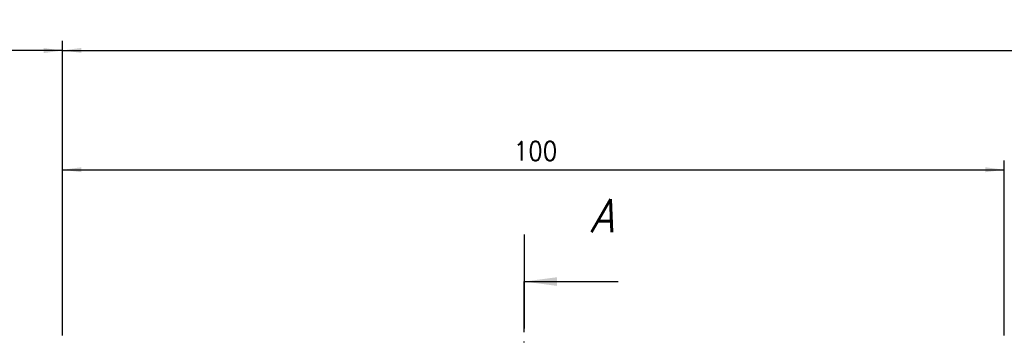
# Model space of a CAD drawing. Header units: millimetres. Extents: x -285 to 2170, y -283 to 203.
# Tile 6 of 33: x -133 to -28, y 45 to 79. Entities that reach past the tile are written whole.
import ezdxf

# ---------------------------------------------------------------- set-up
doc = ezdxf.new("R2010")
doc.units = ezdxf.units.MM
doc.linetypes.add('DOT_CENTER', pattern=[14, 12, -1, 0, -1])
doc.layers.add('1', color=7, linetype='Continuous')
doc.styles.add('CONVERTER_11', font='txt.shx', dxfattribs={"width": 0.9})
doc.styles.add('CONVERTER_14', font='txt.shx', dxfattribs={"width": 0.9, "oblique": 15})
doc.dimstyles.new('ME10_DIM_35', dxfattribs={"dimtxt": 2, "dimasz": 2, "dimexe": 1, "dimexo": 1, "dimgap": 1, "dimtad": 1, "dimdsep": 46, "dimtxsty": 'CONVERTER_11', "dimsah": 1, "dimcen": 0.09, "dimclrd": 2, "dimclre": 2, "dimclrt": 2, "dimadec": 0, "dimazin": 0, "dimtfac": 1, "dimtdec": 4, "dimtix": 1, "dimtmove": 0, "dimatfit": 3, "dimfxl": 1, "dimtolj": 1, "dimtzin": 0, "dimarcsym": 0})
doc.dimstyles.new('ME10_DIM_38', dxfattribs={"dimtxt": 2, "dimasz": 2, "dimexe": 1, "dimexo": 1, "dimgap": 1, "dimtad": 1, "dimdsep": 46, "dimtxsty": 'CONVERTER_11', "dimsah": 1, "dimcen": 0.09, "dimclrd": 2, "dimclre": 2, "dimclrt": 2, "dimadec": 0, "dimazin": 0, "dimtol": 1, "dimtp": 0.25, "dimtm": 0.25, "dimtfac": 0.75, "dimtdec": 0, "dimtix": 1, "dimtmove": 0, "dimatfit": 3, "dimfxl": 1, "dimtolj": 1, "dimtzin": 0, "dimarcsym": 0})
doc.dimstyles.new('ME10_DIM_40', dxfattribs={"dimtxt": 2, "dimasz": 2, "dimexe": 1, "dimexo": 1, "dimgap": 1, "dimtad": 1, "dimdsep": 46, "dimtxsty": 'CONVERTER_11', "dimsah": 1, "dimcen": 0.09, "dimclrd": 2, "dimclre": 2, "dimclrt": 2, "dimadec": 0, "dimazin": 0, "dimtfac": 1, "dimtdec": 4, "dimtix": 1, "dimtmove": 0, "dimatfit": 3, "dimfxl": 1, "dimtolj": 1, "dimtzin": 0, "dimarcsym": 0})
doc.dimstyles.get("Standard").update_dxf_attribs({"dimtxt": 0.18, "dimasz": 0.18, "dimexe": 0.18, "dimexo": 0.0625, "dimgap": 0.09, "dimtad": 0, "dimtih": 1, "dimtoh": 1, "dimdec": 4, "dimzin": 0, "dimdsep": 46, "dimtxsty": 'Standard', "dimcen": 0.09, "dimadec": 0, "dimazin": 0, "dimtfac": 1, "dimtdec": 4, "dimtofl": 0, "dimtmove": 0, "dimatfit": 3, "dimfxl": 1, "dimtolj": 1, "dimtzin": 0, "dimarcsym": 0})

# ---------------------------------------------------------------- blocks, each defined once
blk = doc.blocks.new('*D77')
at = {"layer": '1', "color": 2, "linetype": 'Continuous'}
for p, q in [((-128.4024677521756, 45.32664320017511), (-128.4024677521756, 63.9643163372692)), ((-28.40246798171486, 45.3334187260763), (-28.40246798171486, 63.9643163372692)), ((-128.4024677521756, 62.9643163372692), (-28.40246798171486, 62.9643163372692))]:
    blk.add_line(p, q, dxfattribs=at)
at = {"layer": '1', "color": 2}
for points in [[(-126.4024677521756, 63.22762133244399), (-126.4024677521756, 62.7010113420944), (-128.4024677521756, 62.9643163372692)], [(-30.40246798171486, 62.7010113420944), (-30.40246798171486, 63.22762133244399), (-28.40246798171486, 62.9643163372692)]]:
    blk.add_solid(points, dxfattribs=at)
at = {"layer": '1', "color": 2, "insert": (-80.50246786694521, 63.9643163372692), "char_height": 2, "attachment_point": 7, "rotation": 0.00013888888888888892, "line_spacing_factor": 0.60024009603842, "style": 'CONVERTER_11'}
blk.add_mtext('100', dxfattribs=at)
blk = doc.blocks.new('*D80')
at = {"layer": '1', "color": 2, "linetype": 'Continuous'}
for p, q in [((-163.4012074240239, 19.9742718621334), (-163.4012074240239, 76.63417801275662)), ((-128.4024677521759, 45.3266432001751), (-128.4024677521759, 76.63417801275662)), ((-128.4024677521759, 75.63417801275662), (-163.4012074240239, 75.63417801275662))]:
    blk.add_line(p, q, dxfattribs=at)
at = {"layer": '1', "color": 2}
for points in [[(-161.4012074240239, 75.89748300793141), (-161.4012074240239, 75.37087301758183), (-163.4012074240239, 75.63417801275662)], [(-130.4024677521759, 75.37087301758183), (-130.4024677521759, 75.89748300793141), (-128.4024677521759, 75.63417801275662)]]:
    blk.add_solid(points, dxfattribs=at)
at = {"layer": '1', "color": 2, "insert": (-150.4893375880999, 76.63417801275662), "char_height": 2, "attachment_point": 7, "rotation": 0.00013888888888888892, "line_spacing_factor": 0.60024009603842, "style": 'CONVERTER_11'}
blk.add_mtext('\\C2;35\\C2;\\H1.5;{\\Fgdt;`}0,25', dxfattribs=at)
blk = doc.blocks.new('*D82')
at = {"layer": '1', "color": 2, "linetype": 'Continuous'}
for p, q in [((-128.4024677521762, 45.32664320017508), (-128.4024677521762, 76.6519846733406)), ((191.597528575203, 45.43505161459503), (191.597528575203, 76.6519846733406)), ((-128.4024677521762, 75.6519846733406), (191.597528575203, 75.6519846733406))]:
    blk.add_line(p, q, dxfattribs=at)
at = {"layer": '1', "color": 2}
for points in [[(-126.4024677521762, 75.9152896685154), (-126.4024677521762, 75.38867967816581), (-128.4024677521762, 75.6519846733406)], [(189.597528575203, 75.38867967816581), (189.597528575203, 75.9152896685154), (191.597528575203, 75.6519846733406)]]:
    blk.add_solid(points, dxfattribs=at)
at = {"layer": '1', "color": 2, "insert": (9.580111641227, 76.85198467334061), "char_height": 2, "attachment_point": 7, "rotation": 0.00013888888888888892, "line_spacing_factor": 0.60024009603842, "style": 'CONVERTER_11'}
blk.add_mtext('\\C2;\\C2;1600\\C2; [Nx100]', dxfattribs=at)
blk = doc.blocks.new('A-A__29', base_point=(-25, 0))
at = {"layer": '1', "color": 2, "linetype": 'DOT_CENTER'}
blk.add_line((-79.39971771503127, -81.1874020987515), (-79.39971771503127, 51.07801881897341), dxfattribs=at)
at = {"layer": '1', "color": 7}
for points in [[(-75.89971771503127, 51.5388025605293), (-75.89971771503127, 50.61723507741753), (-79.39971771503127, 51.07801881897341)], [(-75.89971771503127, -80.72661835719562), (-75.89971771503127, -81.64818584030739), (-79.39971771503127, -81.1874020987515)]]:
    blk.add_solid(points, dxfattribs=at)
at = {"layer": '1', "color": 7, "char_height": 3.5, "attachment_point": 5, "line_spacing_factor": 1.20048019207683, "style": 'CONVERTER_14'}
for insert in [(-71.14971771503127, 58.07801881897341), (-71.14971771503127, -88.1874020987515)]:
    blk.add_mtext('A', dxfattribs=dict(at, insert=insert))
at = {"layer": '1', "color": 7, "linetype": 'Continuous', "has_arrowhead": 0}
for points in [[(-79.39971771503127, 56.07801881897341), (-79.39971771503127, 51.07801881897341)], [(-79.39971771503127, 51.07801881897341), (-69.39971771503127, 51.07801881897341)], [(-79.39971771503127, 51.07801881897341), (-79.39971771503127, 46.07801881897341)], [(-79.39971771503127, -81.1874020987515), (-79.39971771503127, -76.1874020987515)], [(-79.39971771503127, -81.1874020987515), (-69.39971771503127, -81.1874020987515)], [(-79.39971771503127, -86.1874020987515), (-79.39971771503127, -81.1874020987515)]]:
    blk.add_leader(points, dimstyle='Standard', dxfattribs=at)
blk = doc.blocks.new('A__33', base_point=(16.99999999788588, 0.99999999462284))
at = {"layer": '1'}
blk.add_blockref('A-A__29', (-25, 0), dxfattribs=at)
dim = blk.add_linear_dim(base=(-128.4024677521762, 75.6519846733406), p1=(191.597528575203, 44.43505161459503), p2=(-128.4024677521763, 44.32664320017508), text='<> [Nx100]', dimstyle='ME10_DIM_40', override={"dimpost": '<> [Nx100]'}, dxfattribs=at)
dim.commit()
dim.dimension.update_dxf_attribs({"geometry": '*D82', "text_midpoint": (18.880111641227, 77.85198467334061), "text_rotation": 0.00013888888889})
for base, p1, dimstyle, picture, middle in [((-128.4024677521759, 75.63417801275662), (-163.4012074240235, 18.9742718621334), 'ME10_DIM_38', '*D80', (-145.9018375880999, 77.63417801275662)), ((-128.4024677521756, 62.9643163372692), (-28.40246798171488, 44.33341872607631), 'ME10_DIM_35', '*D77', (-78.40246786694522, 64.9643163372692))]:
    dim = blk.add_linear_dim(base=base, p1=p1, p2=(-128.4024677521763, 44.32664320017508), dimstyle=dimstyle, dxfattribs=at)
    dim.commit()
    dim.dimension.update_dxf_attribs({"geometry": picture, "text_midpoint": middle, "text_rotation": 0.00013888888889})

msp = doc.modelspace()

# ---------------------------------------------------------------- block references
msp.add_blockref('A__33', (16.99999999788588, 0.99999999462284))

doc.saveas('drawing.dxf')
